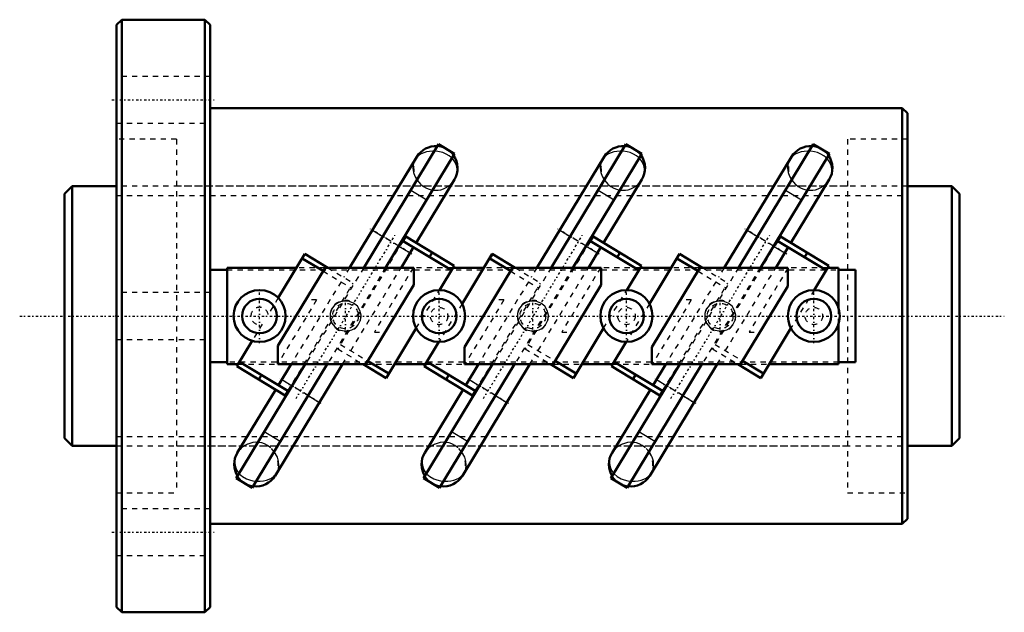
# Model space of a CAD drawing. Header units: millimetres. Extents: x -19 to 171, y -57 to 57.
import ezdxf

# ---------------------------------------------------------------- set-up
doc = ezdxf.new("R2010")
doc.units = ezdxf.units.MM
doc.linetypes.add('Center', pattern=[1.5, 0.45, -0.5, 0.05, -0.5])
doc.linetypes.add('Dashed', pattern=[2, 1, -1])
for name, color, linetype, lineweight in [('2d ConnectionPoints', 7, 'Continuous', 50), ('AM_0', 7, 'Continuous', 50), ('AM_4', 3, 'Continuous', 25), ('AM_5', 3, 'Continuous', 25), ('AM_7', 7, 'Center', 25), ('AM_9', 6, 'Dashed', 25)]:
    doc.layers.add(name, color=color, linetype=linetype, lineweight=lineweight)

# ---------------------------------------------------------------- blocks, each defined once
blk = doc.blocks.new('1_RR0100HBN5012_7_5N_0_in_HBN501275RRG2172LC00G200_0')
at = {"layer": 'AM_0'}
for p, q in [((1, 57), (0, 56)), ((1, 57), (1, -57)), ((17, 57), (1, 57)), ((18, 56), (17, 57)), ((17, 57), (17, -57)), ((0, 56), (0, -56)), ((18, 56), (18, -56)), ((151, 40), (18, 40)), ((152, 39), (151, 40)), ((151, 40), (151, -40)), ((152, 39), (152, -39)), ((61.9, 33.04), (47.51, 9.28)), ((64.98, 31.18), (61.9, 33.04)), ((97.9, 33.04), (83.51, 9.28)), ((100.98, 31.18), (97.9, 33.04)), ((133.9, 33.04), (119.51, 9.28)), ((136.98, 31.18), (133.9, 33.04)), ((57.71, 30.63), (44.79, 9.28)), ((64.98, 31.18), (51.72, 9.28)), ((93.71, 30.63), (80.79, 9.28)), ((100.98, 31.18), (87.72, 9.28)), ((129.71, 30.63), (116.79, 9.28)), ((136.98, 31.18), (123.72, 9.28)), ((57.58, 14.07), (64.95, 26.24)), ((93.58, 14.07), (100.95, 26.24)), ((129.58, 14.07), (136.95, 26.24)), ((55.58, 15.27), (55.06, 14.41)), ((55.58, 15.27), (64.86, 9.65)), ((91.58, 15.27), (91.06, 14.41)), ((91.58, 15.27), (100.86, 9.65)), ((127.58, 15.27), (127.06, 14.41)), ((127.58, 15.27), (136.86, 9.65)), ((55.06, 14.41), (64.35, 8.79)), ((91.06, 14.41), (100.35, 8.79)), ((127.06, 14.41), (136.35, 8.79)), ((36.21, 11.95), (31.09, 3.48)), ((36.21, 11.95), (40.62, 9.28)), ((54.68, 9.28), (57.06, 13.21)), ((60.67, 12.19), (60.15, 11.33)), ((72.21, 11.95), (66.41, 2.36)), ((71.77, 11.04), (72.29, 11.9)), ((72.21, 11.95), (76.62, 9.28)), ((90.68, 9.28), (93.06, 13.21)), ((96.75, 12.14), (96.23, 11.28)), ((108.21, 11.95), (102.41, 2.36)), ((108.21, 11.95), (112.62, 9.28)), ((126.68, 9.28), (129.06, 13.21)), ((132.75, 12.14), (132.23, 11.28)), ((35.69, 11.09), (39.72, 8.66)), ((64.86, 9.65), (62.05, 5)), ((71.77, 11.04), (75.72, 8.66)), ((100.86, 9.65), (98.05, 5)), ((107.69, 11.09), (111.72, 8.66)), ((136.86, 9.65), (134.05, 5)), ((18, 8.89), (21.25, 8.89)), ((34.6, 9.28), (21.25, 9.28)), ((21.25, 9.28), (21.25, -9.28)), ((31, -5.74), (40.09, 9.28)), ((57.14, 9.28), (40.09, 9.28)), ((40.33, 9.28), (40.4, 9.41)), ((57.14, 9.28), (57.14, 5.98)), ((70.6, 9.28), (64.64, 9.28)), ((66.86, -5.98), (76.09, 9.28)), ((93.14, 9.28), (76.09, 9.28)), ((76.33, 9.28), (76.4, 9.41)), ((93.14, 9.28), (93.14, 5.98)), ((106.6, 9.28), (100.64, 9.28)), ((102.86, -5.98), (112.09, 9.28)), ((129, 9.28), (112.09, 9.28)), ((112.22, 9.28), (112.32, 9.46)), ((129, 9.28), (129, 5.74)), ((138.75, 9.28), (136.64, 9.28)), ((138.75, 1.56), (138.75, 9.28)), ((138.75, 8.89), (142, 8.89)), ((142, -8.89), (142, 8.89)), ((57.14, 5.98), (47.91, -9.28)), ((93.14, 5.98), (83.91, -9.28)), ((129, 5.74), (119.91, -9.28)), ((138.75, -9.28), (138.75, -1.56)), ((57.59, -2.36), (51.79, -11.95)), ((93.59, -2.36), (87.79, -11.95)), ((129.59, -2.36), (123.79, -11.95)), ((26.08, -4.79), (23.14, -9.65)), ((61.95, -5), (59.14, -9.65)), ((97.95, -5), (95.14, -9.65)), ((31, -5.74), (31, -9.28)), ((66.86, -9.28), (66.86, -5.98)), ((102.86, -9.28), (102.86, -5.98)), ((21.25, -8.89), (18, -8.89)), ((21.25, -9.28), (23.36, -9.28)), ((36.28, -9.28), (23.02, -31.18)), ((23.65, -8.79), (32.94, -14.41)), ((40.49, -9.28), (26.1, -33.04)), ((30.46, -30.73), (43.45, -9.28)), ((47.91, -9.28), (31, -9.28)), ((33.55, -9.28), (31.11, -13.31)), ((47.38, -9.28), (51.79, -11.95)), ((47.67, -9.28), (47.6, -9.41)), ((48.28, -8.66), (52.31, -11.09)), ((53.4, -9.28), (59.36, -9.28)), ((72.28, -9.28), (59.02, -31.18)), ((59.22, -9.7), (59.73, -8.84)), ((59.73, -8.84), (68.94, -14.41)), ((76.49, -9.28), (62.1, -33.04)), ((66.46, -30.73), (79.45, -9.28)), ((83.91, -9.28), (66.86, -9.28)), ((69.55, -9.28), (67.11, -13.31)), ((83.38, -9.28), (87.79, -11.95)), ((83.42, -9.28), (87.8, -11.93)), ((83.78, -9.28), (83.69, -9.44)), ((84.29, -8.64), (88.32, -11.07)), ((89.4, -9.28), (95.36, -9.28)), ((108.28, -9.28), (95.02, -31.18)), ((95.65, -8.79), (104.94, -14.41)), ((112.49, -9.28), (98.1, -33.04)), ((102.46, -30.73), (115.45, -9.28)), ((119.91, -9.28), (102.86, -9.28)), ((105.55, -9.28), (103.11, -13.31)), ((119.38, -9.28), (123.79, -11.95)), ((119.42, -9.28), (123.8, -11.93)), ((119.78, -9.28), (119.69, -9.44)), ((120.29, -8.64), (124.32, -11.07)), ((125.4, -9.28), (138.75, -9.28)), ((142, -8.89), (138.75, -8.89)), ((23.14, -9.65), (32.42, -15.27)), ((27.33, -12.19), (27.85, -11.33)), ((59.14, -9.65), (68.42, -15.27)), ((63.33, -12.19), (63.85, -11.33)), ((95.14, -9.65), (104.42, -15.27)), ((99.25, -12.14), (99.77, -11.28)), ((30.59, -14.17), (23.22, -26.35)), ((32.42, -15.27), (32.94, -14.41)), ((66.59, -14.17), (59.22, -26.35)), ((68.42, -15.27), (68.94, -14.41)), ((102.59, -14.17), (95.22, -26.35)), ((104.42, -15.27), (104.94, -14.41)), ((26.1, -33.04), (23.02, -31.18)), ((62.1, -33.04), (59.02, -31.18)), ((98.1, -33.04), (95.02, -31.18)), ((151, -40), (152, -39)), ((18, -40), (151, -40)), ((0, -56), (1, -57)), ((17, -57), (18, -56)), ((1, -57), (17, -57))]:
    blk.add_line(p, q, dxfattribs=at)
for centre, radius in [((27.5, 0), 5), ((62, 0), 5), ((98, 0), 5), ((134, 0), 5), ((27.5, 0), 3.33), ((62, 0), 3.33), ((98, 0), 3.33), ((134, 0), 3.33)]:
    blk.add_circle(centre, radius, dxfattribs=at)
for centre, start, end in [((61.33, 28.43), 85.4779, 148.81), ((97.33, 28.43), 85.4779, 148.81), ((133.33, 28.43), 85.4779, 148.81), ((61.33, 28.43), 328.81, 35.1333), ((97.33, 28.43), 328.81, 35.1333), ((133.33, 28.43), 328.81, 35.1333), ((26.84, -28.54), 148.81, 212.1421), ((62.84, -28.54), 148.81, 212.1421), ((98.84, -28.54), 148.81, 212.1421), ((26.84, -28.54), 262.4867, 328.81), ((62.84, -28.54), 262.4867, 328.81), ((98.84, -28.54), 262.4867, 328.81)]:
    blk.add_arc(centre, 4.23, start, end, dxfattribs=at)
at = {"layer": 'AM_4'}
for p, q in [((59.61, 22.3), (56.53, 24.17)), ((95.61, 22.3), (92.53, 24.17)), ((131.61, 22.3), (128.53, 24.17)), ((49.17, 16.52), (51.17, 15.32)), ((85.17, 16.52), (87.17, 15.32)), ((121.17, 16.52), (123.17, 15.32)), ((54.25, 13.45), (56.41, 12.14)), ((90.25, 13.45), (92.41, 12.14)), ((126.25, 13.45), (128.41, 12.14)), ((31.76, -12.24), (33.75, -13.45)), ((67.76, -12.24), (69.75, -13.45)), ((103.76, -12.24), (105.75, -13.45)), ((36.83, -15.32), (39, -16.63)), ((72.83, -15.32), (75, -16.63)), ((108.83, -15.32), (111, -16.63)), ((31.47, -24.17), (28.39, -22.3)), ((67.47, -24.17), (64.39, -22.3)), ((103.47, -24.17), (100.39, -22.3))]:
    blk.add_line(p, q, dxfattribs=at)
at = {"layer": 'AM_5', "linetype": 'Dashed'}
for centre in [(44, 0), (80, 0), (116, 0)]:
    blk.add_arc(centre, 3, 75, 15, dxfattribs=at)
at = {"layer": 'AM_7'}
for p, q in [((-0.9, 41.57), (18.9, 41.57)), ((34.51, -15.87), (53.66, 15.77)), ((56.78, 11.92), (48.81, 16.74)), ((70.51, -15.87), (89.66, 15.77)), ((92.78, 11.92), (84.81, 16.74)), ((106.51, -15.87), (125.66, 15.77)), ((128.78, 11.92), (120.81, 16.74)), ((27.5, -5.25), (27.5, 5.25)), ((62, -5.25), (62, 5.25)), ((98, -5.25), (98, 5.25)), ((134, -5.25), (134, 5.25)), ((44, -2.58), (44, 2.58)), ((80, -2.58), (80, 2.58)), ((116, -2.58), (116, 2.58)), ((39.36, -16.85), (31.39, -12.02)), ((75.36, -16.85), (67.39, -12.02)), ((111.36, -16.85), (103.39, -12.02)), ((-0.9, -41.57), (18.9, -41.57))]:
    blk.add_line(p, q, dxfattribs=at)
at = {"layer": 'AM_9'}
for p, q in [((18, 46.07), (0, 46.07)), ((0, 37.07), (18, 37.07)), ((11.5, 34), (0, 34)), ((11.5, 34), (11.5, -34)), ((140.5, 34), (140.5, -34)), ((152, 34), (140.5, 34)), ((57.97, 30.77), (57.58, 30.36)), ((93.97, 30.77), (93.58, 30.36)), ((129.97, 30.77), (129.58, 30.36)), ((140.5, 25), (11.5, 25)), ((58.43, 25.35), (58.47, 25.32)), ((64.91, 26.17), (64.93, 26.21)), ((64.93, 26.21), (64.98, 26.28)), ((94.43, 25.35), (94.47, 25.32)), ((100.91, 26.17), (100.93, 26.21)), ((100.93, 26.21), (100.98, 26.28)), ((130.43, 25.35), (130.47, 25.32)), ((136.91, 26.17), (136.93, 26.21)), ((136.93, 26.21), (136.98, 26.28)), ((54.25, 13.45), (51.17, 15.32)), ((90.25, 13.45), (87.17, 15.32)), ((126.25, 13.45), (123.17, 15.32)), ((55.06, 14.41), (42.51, -6.33)), ((91.06, 14.41), (78.51, -6.33)), ((127.06, 14.41), (114.51, -6.33)), ((21.25, 8.89), (138.75, 8.89)), ((40.09, 9.28), (34.6, 9.28)), ((47.51, 9.28), (36.28, -9.28)), ((39.72, 8.66), (44.98, 5.47)), ((39.89, 8.55), (40.33, 9.28)), ((51.72, 9.28), (40.49, -9.28)), ((40.62, 9.28), (45.49, 6.33)), ((44.79, 9.28), (43.67, 7.43)), ((45.02, -6.68), (54.68, 9.28)), ((57.04, 9.28), (49.55, -3.09)), ((64.64, 9.28), (57.14, 9.28)), ((76.09, 9.28), (70.6, 9.28)), ((83.51, 9.28), (72.28, -9.28)), ((75.72, 8.66), (80.98, 5.47)), ((75.89, 8.55), (76.33, 9.28)), ((87.72, 9.28), (76.49, -9.28)), ((76.62, 9.28), (81.49, 6.33)), ((80.79, 9.28), (79.67, 7.43)), ((81.03, -6.66), (90.68, 9.28)), ((93.04, 9.28), (85.55, -3.09)), ((100.64, 9.28), (93.14, 9.28)), ((112.09, 9.28), (106.6, 9.28)), ((119.51, 9.28), (108.28, -9.28)), ((111.72, 8.66), (116.98, 5.47)), ((111.81, 8.6), (112.22, 9.28)), ((123.72, 9.28), (112.49, -9.28)), ((112.62, 9.28), (117.49, 6.33)), ((116.79, 9.28), (115.67, 7.43)), ((117.03, -6.66), (126.68, 9.28)), ((129, 9.21), (121.55, -3.09)), ((136.64, 9.28), (129, 9.28)), ((32.94, -14.41), (45.49, 6.33)), ((43.15, 6.58), (33.55, -9.28)), ((68.94, -14.41), (81.49, 6.33)), ((79.15, 6.58), (69.55, -9.28)), ((104.94, -14.41), (117.49, 6.33)), ((115.15, 6.58), (105.55, -9.28)), ((18, 4.5), (0, 4.5)), ((57.59, -2.36), (62.05, 5)), ((93.59, -2.36), (98.05, 5)), ((134.05, 5), (129.59, -2.36)), ((31.09, 3.48), (29.14, 0.27)), ((38.45, 3.09), (31, -9.21)), ((38.45, 3.09), (36.35, 3.09)), ((66.41, 2.36), (61.95, -5)), ((74.45, 3.09), (66.96, -9.28)), ((74.45, 3.09), (72.35, 3.09)), ((102.41, 2.36), (97.95, -5)), ((110.45, 3.09), (102.96, -9.28)), ((110.45, 3.09), (108.35, 3.09)), ((138.75, -1.56), (138.75, 1.56)), ((28.02, -1.58), (26.08, -4.79)), ((49.55, -3.09), (51.65, -3.09)), ((85.55, -3.09), (87.65, -3.09)), ((121.55, -3.09), (123.65, -3.09)), ((0, -4.5), (18, -4.5)), ((43.02, -5.47), (48.28, -8.66)), ((79.04, -5.46), (84.29, -8.64)), ((115.04, -5.46), (120.29, -8.64)), ((42.51, -6.33), (47.38, -9.28)), ((43.45, -9.28), (44.5, -7.54)), ((78.51, -6.33), (83.38, -9.28)), ((78.52, -6.31), (83.42, -9.28)), ((79.45, -9.28), (80.51, -7.52)), ((114.51, -6.33), (119.38, -9.28)), ((114.52, -6.31), (119.42, -9.28)), ((115.45, -9.28), (116.51, -7.52)), ((138.75, -8.89), (21.25, -8.89)), ((23.36, -9.28), (31, -9.28)), ((48.11, -8.55), (47.67, -9.28)), ((47.91, -9.28), (53.4, -9.28)), ((59.36, -9.28), (66.86, -9.28)), ((84.2, -8.58), (83.78, -9.28)), ((83.91, -9.28), (89.4, -9.28)), ((95.36, -9.28), (102.86, -9.28)), ((120.2, -8.58), (119.78, -9.28)), ((119.91, -9.28), (125.4, -9.28)), ((36.83, -15.32), (33.75, -13.45)), ((72.83, -15.32), (69.75, -13.45)), ((108.83, -15.32), (105.75, -13.45)), ((11.5, -25), (140.5, -25)), ((23.24, -26.3), (23.12, -26.52)), ((29.62, -25.35), (29.59, -25.32)), ((59.24, -26.3), (59.12, -26.52)), ((65.62, -25.35), (65.59, -25.32)), ((95.24, -26.3), (95.12, -26.52)), ((101.62, -25.35), (101.59, -25.32)), ((30.62, -30.43), (30.82, -30.14)), ((66.62, -30.43), (66.82, -30.14)), ((102.62, -30.43), (102.82, -30.14)), ((0, -34), (11.5, -34)), ((140.5, -34), (152, -34)), ((18, -37.07), (0, -37.07)), ((0, -46.07), (18, -46.07))]:
    blk.add_line(p, q, dxfattribs=at)
for points in [[(61.66, 32.65), (62.35, 32.54), (63.03, 32.31), (63.65, 31.98), (64.21, 31.53), (64.79, 30.87)], [(97.66, 32.65), (98.35, 32.54), (99.03, 32.31), (99.65, 31.98), (100.21, 31.53), (100.79, 30.87)], [(133.66, 32.65), (134.35, 32.54), (135.03, 32.31), (135.65, 31.98), (136.21, 31.53), (136.79, 30.87)], [(57.58, 30.36), (57.53, 30.31), (57.36, 30.06)], [(65.34, 27.14), (65.44, 27.61), (65.46, 28.28), (65.33, 28.98), (65.03, 29.66), (64.57, 30.27), (63.93, 30.81), (63.36, 31.15), (62.69, 31.42), (62.1, 31.59), (61.45, 31.69), (60.8, 31.72), (60.12, 31.67), (59.57, 31.56), (59.03, 31.39), (58.57, 31.18), (58.15, 30.92), (57.97, 30.77)], [(93.58, 30.36), (93.53, 30.31), (93.36, 30.06)], [(101.34, 27.14), (101.44, 27.61), (101.46, 28.28), (101.33, 28.98), (101.03, 29.66), (100.57, 30.27), (99.93, 30.81), (99.36, 31.15), (98.69, 31.42), (98.1, 31.59), (97.45, 31.69), (96.8, 31.72), (96.12, 31.67), (95.57, 31.56), (95.03, 31.39), (94.57, 31.18), (94.15, 30.92), (93.97, 30.77)], [(129.58, 30.36), (129.53, 30.31), (129.36, 30.06)], [(137.34, 27.14), (137.44, 27.61), (137.46, 28.28), (137.33, 28.98), (137.03, 29.66), (136.57, 30.27), (135.93, 30.81), (135.36, 31.15), (134.69, 31.42), (134.1, 31.59), (133.45, 31.69), (132.8, 31.72), (132.12, 31.67), (131.57, 31.56), (131.03, 31.39), (130.57, 31.18), (130.15, 30.92), (129.97, 30.77)], [(57.36, 30.06), (57.22, 29.77), (57.01, 29.09), (56.96, 28.36), (57.07, 27.62), (57.34, 26.87), (57.73, 26.17)], [(93.36, 30.06), (93.22, 29.77), (93.01, 29.09), (92.96, 28.36), (93.07, 27.62), (93.34, 26.87), (93.73, 26.17)], [(129.36, 30.06), (129.22, 29.77), (129.01, 29.09), (128.96, 28.36), (129.07, 27.62), (129.34, 26.87), (129.73, 26.17)], [(57.73, 26.17), (57.81, 26.05), (58.43, 25.35)], [(58.47, 25.32), (58.51, 25.28), (58.99, 24.9), (59.55, 24.58), (60.07, 24.37), (60.63, 24.23), (61.2, 24.18), (61.79, 24.2), (62.31, 24.3), (62.82, 24.46), (63.33, 24.7), (63.79, 24.99), (64.2, 25.32)], [(64.2, 25.32), (64.26, 25.37), (64.66, 25.81), (64.91, 26.17)], [(93.73, 26.17), (93.81, 26.05), (94.43, 25.35)], [(94.47, 25.32), (94.51, 25.28), (94.99, 24.9), (95.55, 24.58), (96.07, 24.37), (96.63, 24.23), (97.2, 24.18), (97.79, 24.2), (98.31, 24.3), (98.82, 24.46), (99.33, 24.7), (99.79, 24.99), (100.2, 25.32)], [(100.2, 25.32), (100.26, 25.37), (100.66, 25.81), (100.91, 26.17)], [(129.73, 26.17), (129.81, 26.05), (130.43, 25.35)], [(130.47, 25.32), (130.51, 25.28), (130.99, 24.9), (131.55, 24.58), (132.07, 24.37), (132.63, 24.23), (133.2, 24.18), (133.79, 24.2), (134.31, 24.3), (134.82, 24.46), (135.33, 24.7), (135.79, 24.99), (136.2, 25.32)], [(136.2, 25.32), (136.26, 25.37), (136.66, 25.81), (136.91, 26.17)], [(41.92, 2.08), (41.37, 1.4), (41.04, 0.48), (41.04, -0.47), (41.35, -1.35), (41.93, -2.1), (42.75, -2.63), (43.73, -2.88), (44.76, -2.8), (45.25, -2.63), (45.71, -2.38), (46.11, -2.06), (46.45, -1.67), (46.89, -0.78), (46.99, 0.17), (46.78, 1.09), (46.28, 1.88), (45.53, 2.49), (44.59, 2.84), (43.56, 2.86), (43.06, 2.75), (42.58, 2.55), (41.92, 2.08)], [(77.92, 2.08), (77.37, 1.4), (77.04, 0.48), (77.04, -0.47), (77.35, -1.35), (77.93, -2.1), (78.75, -2.63), (79.73, -2.88), (80.76, -2.8), (81.25, -2.63), (81.71, -2.38), (82.11, -2.06), (82.45, -1.67), (82.89, -0.78), (82.99, 0.17), (82.78, 1.09), (82.28, 1.88), (81.53, 2.49), (80.59, 2.84), (79.56, 2.86), (79.06, 2.75), (78.58, 2.55), (77.92, 2.08)], [(113.92, 2.08), (113.37, 1.4), (113.04, 0.48), (113.04, -0.47), (113.35, -1.35), (113.93, -2.1), (114.75, -2.63), (115.73, -2.88), (116.76, -2.8), (117.25, -2.63), (117.71, -2.38), (118.11, -2.06), (118.45, -1.67), (118.89, -0.78), (118.99, 0.17), (118.78, 1.09), (118.28, 1.88), (117.53, 2.49), (116.59, 2.84), (115.56, 2.86), (115.06, 2.75), (114.58, 2.55), (113.92, 2.08)], [(29.59, -25.32), (29.49, -25.23), (28.99, -24.89), (28.41, -24.59), (27.9, -24.42), (27.34, -24.31), (26.78, -24.28), (26.2, -24.34), (25.18, -24.64), (24.68, -24.89), (24.23, -25.21), (24.09, -25.32)], [(65.59, -25.32), (65.49, -25.23), (64.99, -24.89), (64.41, -24.59), (63.9, -24.42), (63.34, -24.31), (62.78, -24.28), (62.2, -24.34), (61.18, -24.64), (60.68, -24.89), (60.23, -25.21), (60.09, -25.32)], [(101.59, -25.32), (101.49, -25.23), (100.99, -24.89), (100.41, -24.59), (99.9, -24.42), (99.34, -24.31), (98.78, -24.28), (98.2, -24.34), (97.18, -24.64), (96.68, -24.89), (96.23, -25.21), (96.09, -25.32)], [(23.94, -25.45), (23.74, -25.65), (23.34, -26.15)], [(30.32, -26.1), (30.07, -25.79), (29.78, -25.49)], [(30.82, -30.14), (30.87, -30.05), (31.11, -29.47), (31.22, -28.73), (31.16, -27.95), (30.92, -27.17), (30.52, -26.39), (30.32, -26.1)], [(59.94, -25.45), (59.74, -25.65), (59.34, -26.15)], [(66.32, -26.1), (66.07, -25.79), (65.78, -25.49)], [(66.82, -30.14), (66.87, -30.05), (67.11, -29.47), (67.22, -28.73), (67.16, -27.95), (66.92, -27.17), (66.52, -26.39), (66.32, -26.1)], [(95.94, -25.45), (95.74, -25.65), (95.34, -26.15)], [(102.32, -26.1), (102.07, -25.79), (101.78, -25.49)], [(102.82, -30.14), (102.87, -30.05), (103.11, -29.47), (103.22, -28.73), (103.16, -27.95), (102.92, -27.17), (102.52, -26.39), (102.32, -26.1)], [(22.86, -27.16), (22.74, -27.68), (22.71, -28.37), (22.84, -29.04), (23.13, -29.71), (23.6, -30.34), (24.2, -30.86), (24.98, -31.3), (25.57, -31.52), (26.23, -31.69), (26.91, -31.78), (27.64, -31.78), (28.23, -31.72), (28.82, -31.58), (29.31, -31.41), (29.76, -31.18), (30.17, -30.89), (30.51, -30.56), (30.62, -30.43)], [(58.86, -27.16), (58.74, -27.68), (58.71, -28.37), (58.84, -29.04), (59.13, -29.71), (59.6, -30.34), (60.2, -30.86), (60.98, -31.3), (61.57, -31.52), (62.23, -31.69), (62.91, -31.78), (63.64, -31.78), (64.23, -31.72), (64.82, -31.58), (65.31, -31.41), (65.76, -31.18), (66.17, -30.89), (66.51, -30.56), (66.62, -30.43)], [(94.86, -27.16), (94.74, -27.68), (94.71, -28.37), (94.84, -29.04), (95.13, -29.71), (95.6, -30.34), (96.2, -30.86), (96.98, -31.3), (97.57, -31.52), (98.23, -31.69), (98.91, -31.78), (99.64, -31.78), (100.23, -31.72), (100.82, -31.58), (101.31, -31.41), (101.76, -31.18), (102.17, -30.89), (102.51, -30.56), (102.62, -30.43)], [(26.29, -32.73), (25.25, -32.46), (24.62, -32.14), (24.04, -31.71), (23.26, -30.79)], [(62.29, -32.73), (61.25, -32.46), (60.62, -32.14), (60.04, -31.71), (59.26, -30.79)], [(98.29, -32.73), (97.25, -32.46), (96.62, -32.14), (96.04, -31.71), (95.26, -30.79)]]:
    blk.add_lwpolyline(points, dxfattribs=at)
for centre, radius in [((44, 0), 2.46), ((80, 0), 2.46), ((116, 0), 2.46), ((62, 0), 1.67), ((98, 0), 1.67), ((134, 0), 1.67)]:
    blk.add_circle(centre, radius, dxfattribs=at)
for centre, radius, start, end in [((61.33, 28.43), 4.23, 148.81, 227.4145), ((97.33, 28.43), 4.23, 148.81, 227.4145), ((133.33, 28.43), 4.23, 148.81, 227.4145), ((61.33, 28.43), 4.23, 312.5929, 328.81), ((97.33, 28.43), 4.23, 312.5929, 328.81), ((133.33, 28.43), 4.23, 312.5929, 328.81), ((27.5, 0), 1.67, 9.4338, 288.1862), ((26.84, -28.54), 4.23, 130.4275, 148.81), ((26.84, -28.54), 4.23, 328.81, 49.5493), ((62.84, -28.54), 4.23, 130.4275, 148.81), ((62.84, -28.54), 4.23, 328.81, 49.5493), ((98.84, -28.54), 4.23, 130.4275, 148.81), ((98.84, -28.54), 4.23, 328.81, 49.5493)]:
    blk.add_arc(centre, radius, start, end, dxfattribs=at)
blk = doc.blocks.new('2_RR0100HBN5012_7_50S_0_in_HBN501275RRG2172LC00G200_0')
at = {"layer": 'AM_0'}
for p, q in [((-8.5, 25), (-10, 23.5)), ((0, 25), (-8.5, 25)), ((-8.5, 25), (-8.5, -25)), ((160.5, 25), (152, 25)), ((162, 23.5), (160.5, 25)), ((160.5, 25), (160.5, -25)), ((-10, 23.5), (-10, -23.5)), ((162, 23.5), (162, -23.5)), ((-10, -23.5), (-8.5, -25)), ((160.5, -25), (162, -23.5)), ((-8.5, -25), (0, -25)), ((152, -25), (160.5, -25))]:
    blk.add_line(p, q, dxfattribs=at)
at = {"layer": 'AM_5', "linetype": 'Dashed'}
for p, q in [((0, 23.1595), (152, 23.1595)), ((0, -23.1595), (152, -23.1595))]:
    blk.add_line(p, q, dxfattribs=at)
at = {"layer": 'AM_7'}
blk.add_line((-18.6, 0), (170.6, 0), dxfattribs=at)
at = {"layer": 'AM_9'}
for p, q in [((152, 25), (0, 25)), ((0, -25), (152, -25))]:
    blk.add_line(p, q, dxfattribs=at)

msp = doc.modelspace()

# ---------------------------------------------------------------- linework, layer by layer
at = {"layer": '2d ConnectionPoints'}
msp.add_point((0, 0), dxfattribs=at)
msp.add_point((0, 0), dxfattribs=at)

# ---------------------------------------------------------------- block references
for name in ['1_RR0100HBN5012_7_5N_0_in_HBN501275RRG2172LC00G200_0', '2_RR0100HBN5012_7_50S_0_in_HBN501275RRG2172LC00G200_0']:
    msp.add_blockref(name, (0, 0))

doc.saveas('drawing.dxf')
